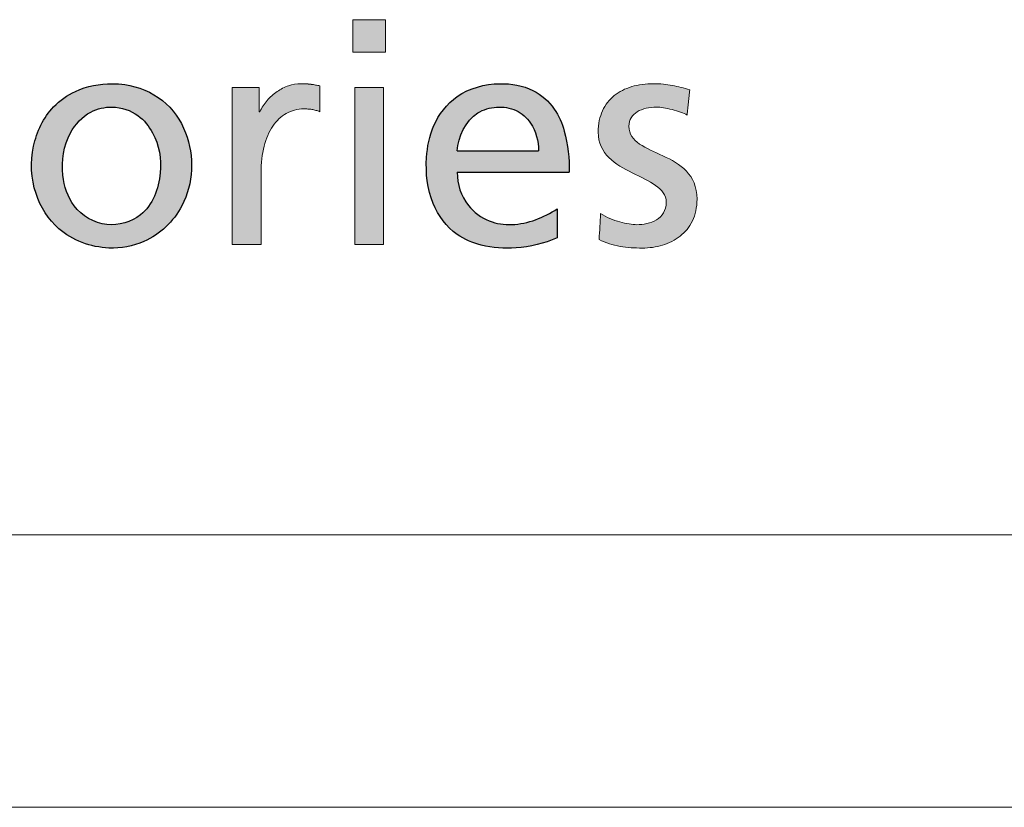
# Paper-space layout 'Hoja3' of a CAD drawing. Header units: millimetres. Extents: x 300 to 16757, y 100 to 11782.
# Tile 12 of 17: x 14101 to 14462, y 100 to 389. Entities that reach past the tile are written whole.
import ezdxf

# ---------------------------------------------------------------- set-up
doc = ezdxf.new("R2010")
doc.units = ezdxf.units.MM
doc.linetypes.add('SLD-Continua', pattern=[0])
doc.layers.add('FORMAT', color=7, linetype='SLD-Continua')

# ---------------------------------------------------------------- blocks, each defined once
blk = doc.blocks.new('Bloque5')
at = {"linetype": 'Continuous', "ltscale": 30}
for points in [[(1215.12, 143.14), (1203.16, 143.14), (1203.16, 131.18), (1215.12, 131.18)], [(1215.12, 143.14), (1203.16, 143.14), (1203.16, 131.18), (1215.12, 131.18)], [(1214.45, 118.3), (1203.84, 118.3), (1203.84, 60.68), (1214.45, 60.68)], [(1214.45, 118.3), (1203.84, 118.3), (1203.84, 60.68), (1214.45, 60.68)]]:
    blk.add_hatch(color=7, dxfattribs=at).paths.add_polyline_path(points, flags=0)
h = blk.add_hatch(color=7, dxfattribs=at)
edge = h.paths.add_edge_path(flags=0)
edge.add_spline(control_points=[(1114.82, 119.64), (1110.2, 119.65), (1102.16, 118.16), (1091.06, 110.31), (1084.45, 96.53), (1085.26, 79.54), (1095.01, 63.99), (1111.39, 57.98), (1128.92, 61.07), (1144.37, 75.7), (1145.26, 98.6), (1134.13, 114.7), (1122.89, 119.19), (1116.38, 119.64), (1114.82, 119.64)], knot_values=[0, 0, 0, 0, 0.074474, 0.127248, 0.214785, 0.308474, 0.391274, 0.497362, 0.567922, 0.671021, 0.815362, 0.894331, 0.974753, 1, 1, 1, 1], weights=[1, 1, 1, 1, 1, 1, 1, 1, 1, 1, 1, 1, 1, 1, 1], degree=3, periodic=0)
edge = h.paths.add_edge_path(flags=0)
edge.add_spline(control_points=[(1114.82, 111.07), (1118.2, 111.01), (1124.39, 108.98), (1131.53, 99.99), (1133.96, 86.25), (1127.92, 70.62), (1112.29, 66.04), (1099.84, 73.44), (1095.55, 87.24), (1097.44, 100.64), (1105.73, 109.67), (1112.09, 111.13), (1114.82, 111.07)], knot_values=[0, 0, 0, 0, 0.080851, 0.148117, 0.269406, 0.407124, 0.511209, 0.623148, 0.720084, 0.847873, 0.934722, 1, 1, 1, 1], weights=[1, 1, 1, 1, 1, 1, 1, 1, 1, 1, 1, 1, 1], degree=3, periodic=0)
h = blk.add_hatch(color=7, dxfattribs=at)
edge = h.paths.add_edge_path(flags=0)
edge.add_spline(control_points=[(1189.44, 119.16), (1188.93, 119.26), (1188.43, 119.34), (1187.89, 119.41)], knot_values=[5, 5, 5, 5, 6, 6, 6, 6], weights=[1, 1, 1, 1], degree=3, periodic=0)
edge.add_arc((1184.47, 93.01), 26.63, 82.6144, 86.3459)
edge.add_spline(control_points=[(1186.17, 119.58), (1185.54, 119.62), (1184.85, 119.64), (1184.06, 119.64), (1182.53, 119.64), (1181, 119.37), (1179.53, 118.88)], knot_values=[0, 0, 0, 0, 1, 1, 1, 2, 2, 2, 2], weights=[1, 1, 1, 1, 1, 1, 1], degree=3, periodic=0)
edge.add_spline(control_points=[(1179.53, 118.88), (1178.05, 118.38), (1176.63, 117.66), (1175.31, 116.75)], knot_values=[2, 2, 2, 2, 3, 3, 3, 3], weights=[1, 1, 1, 1], degree=3, periodic=0)
edge.add_spline(control_points=[(1175.31, 116.75), (1173.98, 115.84), (1172.77, 114.74), (1171.7, 113.5)], knot_values=[3, 3, 3, 3, 4, 4, 4, 4], weights=[1, 1, 1, 1], degree=3, periodic=0)
edge.add_spline(control_points=[(1171.7, 113.5), (1170.63, 112.25), (1169.72, 110.86), (1169, 109.37)], knot_values=[4, 4, 4, 4, 5, 5, 5, 5], weights=[1, 1, 1, 1], degree=3, periodic=0)
edge.add_line((1169, 109.37), (1168.8, 109.37))
edge.add_line((1168.8, 109.37), (1168.8, 118.3))
edge.add_line((1168.8, 118.3), (1158.88, 118.3))
edge.add_line((1158.88, 118.3), (1158.88, 60.68))
edge.add_line((1158.88, 60.68), (1169.47, 60.68))
edge.add_line((1169.47, 60.68), (1169.47, 86.89))
edge.add_spline(control_points=[(1169.47, 86.89), (1169.47, 90.5), (1169.85, 93.78), (1170.59, 96.66)], knot_values=[11, 11, 11, 11, 12, 12, 12, 12], weights=[1, 1, 1, 1], degree=3, periodic=0)
edge.add_spline(control_points=[(1170.59, 96.66), (1171.32, 99.54), (1172.39, 102.03), (1173.76, 104.06)], knot_values=[12, 12, 12, 12, 13, 13, 13, 13], weights=[1, 1, 1, 1], degree=3, periodic=0)
edge.add_spline(control_points=[(1173.76, 104.06), (1175.13, 106.1), (1176.8, 107.68), (1178.72, 108.76)], knot_values=[13, 13, 13, 13, 14, 14, 14, 14], weights=[1, 1, 1, 1], degree=3, periodic=0)
edge.add_spline(control_points=[(1178.72, 108.76), (1180.63, 109.83), (1182.8, 110.4), (1185.17, 110.4)], knot_values=[14, 14, 14, 14, 15, 15, 15, 15], weights=[1, 1, 1, 1], degree=3, periodic=0)
edge.add_arc((1185.17, 89.34), 21.06, 86.1657, 90.0062, ccw=False)
edge.add_spline(control_points=[(1186.58, 110.35), (1187.07, 110.32), (1187.57, 110.26), (1188.07, 110.19)], knot_values=[0, 0, 0, 0, 1, 1, 1, 1], weights=[1, 1, 1, 1], degree=3, periodic=0)
edge.add_spline(control_points=[(1188.07, 110.19), (1188.57, 110.11), (1189.08, 110), (1189.58, 109.87)], knot_values=[1, 1, 1, 1, 2, 2, 2, 2], weights=[1, 1, 1, 1], degree=3, periodic=0)
edge.add_spline(control_points=[(1189.58, 109.87), (1190.08, 109.74), (1190.57, 109.57), (1191.04, 109.37)], knot_values=[2, 2, 2, 2, 3, 3, 3, 3], weights=[1, 1, 1, 1], degree=3, periodic=0)
edge.add_line((1191.04, 109.37), (1191.04, 118.86))
edge.add_line((1191.04, 118.86), (1189.44, 119.16))
h = blk.add_hatch(color=7, dxfattribs=at)
edge = h.paths.add_edge_path(flags=0)
edge.add_spline(control_points=[(1189.44, 119.16), (1188.93, 119.26), (1188.43, 119.34), (1187.89, 119.41)], knot_values=[5, 5, 5, 5, 6, 6, 6, 6], weights=[1, 1, 1, 1], degree=3, periodic=0)
edge.add_arc((1184.47, 93.01), 26.63, 82.6144, 86.3459)
edge.add_spline(control_points=[(1186.17, 119.58), (1185.54, 119.62), (1184.85, 119.64), (1184.06, 119.64), (1182.53, 119.64), (1181, 119.37), (1179.53, 118.88)], knot_values=[0, 0, 0, 0, 1, 1, 1, 2, 2, 2, 2], weights=[1, 1, 1, 1, 1, 1, 1], degree=3, periodic=0)
edge.add_spline(control_points=[(1179.53, 118.88), (1178.05, 118.38), (1176.63, 117.66), (1175.31, 116.75)], knot_values=[2, 2, 2, 2, 3, 3, 3, 3], weights=[1, 1, 1, 1], degree=3, periodic=0)
edge.add_spline(control_points=[(1175.31, 116.75), (1173.98, 115.84), (1172.77, 114.74), (1171.7, 113.5)], knot_values=[3, 3, 3, 3, 4, 4, 4, 4], weights=[1, 1, 1, 1], degree=3, periodic=0)
edge.add_spline(control_points=[(1171.7, 113.5), (1170.63, 112.25), (1169.72, 110.86), (1169, 109.37)], knot_values=[4, 4, 4, 4, 5, 5, 5, 5], weights=[1, 1, 1, 1], degree=3, periodic=0)
edge.add_line((1169, 109.37), (1168.8, 109.37))
edge.add_line((1168.8, 109.37), (1168.8, 118.3))
edge.add_line((1168.8, 118.3), (1158.88, 118.3))
edge.add_line((1158.88, 118.3), (1158.88, 60.68))
edge.add_line((1158.88, 60.68), (1169.47, 60.68))
edge.add_line((1169.47, 60.68), (1169.47, 86.89))
edge.add_spline(control_points=[(1169.47, 86.89), (1169.47, 90.5), (1169.85, 93.78), (1170.59, 96.66)], knot_values=[11, 11, 11, 11, 12, 12, 12, 12], weights=[1, 1, 1, 1], degree=3, periodic=0)
edge.add_spline(control_points=[(1170.59, 96.66), (1171.32, 99.54), (1172.39, 102.03), (1173.76, 104.06)], knot_values=[12, 12, 12, 12, 13, 13, 13, 13], weights=[1, 1, 1, 1], degree=3, periodic=0)
edge.add_spline(control_points=[(1173.76, 104.06), (1175.13, 106.1), (1176.8, 107.68), (1178.72, 108.76)], knot_values=[13, 13, 13, 13, 14, 14, 14, 14], weights=[1, 1, 1, 1], degree=3, periodic=0)
edge.add_spline(control_points=[(1178.72, 108.76), (1180.63, 109.83), (1182.8, 110.4), (1185.17, 110.4)], knot_values=[14, 14, 14, 14, 15, 15, 15, 15], weights=[1, 1, 1, 1], degree=3, periodic=0)
edge.add_arc((1185.17, 89.34), 21.06, 86.1657, 90.0062, ccw=False)
edge.add_spline(control_points=[(1186.58, 110.35), (1187.07, 110.32), (1187.57, 110.26), (1188.07, 110.19)], knot_values=[0, 0, 0, 0, 1, 1, 1, 1], weights=[1, 1, 1, 1], degree=3, periodic=0)
edge.add_spline(control_points=[(1188.07, 110.19), (1188.57, 110.11), (1189.08, 110), (1189.58, 109.87)], knot_values=[1, 1, 1, 1, 2, 2, 2, 2], weights=[1, 1, 1, 1], degree=3, periodic=0)
edge.add_spline(control_points=[(1189.58, 109.87), (1190.08, 109.74), (1190.57, 109.57), (1191.04, 109.37)], knot_values=[2, 2, 2, 2, 3, 3, 3, 3], weights=[1, 1, 1, 1], degree=3, periodic=0)
edge.add_line((1191.04, 109.37), (1191.04, 118.86))
edge.add_line((1191.04, 118.86), (1189.44, 119.16))
h = blk.add_hatch(color=7, dxfattribs=at)
edge = h.paths.add_edge_path(flags=0)
edge.add_spline(control_points=[(1323.44, 109.21), (1324.4, 108.87), (1325.24, 108.5), (1325.83, 108.14)], knot_values=[37.00004, 37.00004, 37.00004, 37.00004, 38.00004, 38.00004, 38.00004, 38.00004], weights=[1, 1, 1, 1], degree=3, periodic=0)
edge.add_line((1325.83, 108.14), (1326.06, 110.45))
edge.add_line((1326.06, 110.45), (1326.29, 112.77))
edge.add_line((1326.29, 112.77), (1326.53, 115.08))
edge.add_line((1326.53, 115.08), (1326.76, 117.4))
edge.add_spline(control_points=[(1326.76, 117.4), (1325.71, 117.71), (1324.67, 118.01), (1323.63, 118.28)], knot_values=[3, 3, 3, 3, 4, 4, 4, 4], weights=[1, 1, 1, 1], degree=3, periodic=0)
edge.add_spline(control_points=[(1323.63, 118.28), (1322.57, 118.55), (1321.52, 118.79), (1320.44, 118.99)], knot_values=[4, 4, 4, 4, 5, 5, 5, 5], weights=[1, 1, 1, 1], degree=3, periodic=0)
edge.add_arc((1313.13, 79.89), 39.78, 79.4134, 84.2741)
edge.add_arc((1313.53, 82.94), 36.71, 84.4183, 90.0189)
edge.add_spline(control_points=[(1313.51, 119.64), (1310.66, 119.64), (1307.96, 119.28), (1305.52, 118.56)], knot_values=[0, 0, 0, 0, 1, 1, 1, 1], weights=[1, 1, 1, 1], degree=3, periodic=0)
edge.add_spline(control_points=[(1305.52, 118.56), (1303.08, 117.83), (1300.9, 116.74), (1299.07, 115.27)], knot_values=[1, 1, 1, 1, 2, 2, 2, 2], weights=[1, 1, 1, 1], degree=3, periodic=0)
edge.add_spline(control_points=[(1299.07, 115.27), (1297.25, 113.8), (1295.78, 111.96), (1294.77, 109.74)], knot_values=[2, 2, 2, 2, 3, 3, 3, 3], weights=[1, 1, 1, 1], degree=3, periodic=0)
edge.add_spline(control_points=[(1294.77, 109.74), (1293.75, 107.52), (1293.2, 104.91), (1293.2, 101.91), (1293.2, 97.87), (1294.75, 94.9), (1297.1, 92.54)], knot_values=[3, 3, 3, 3, 4, 4, 4, 5, 5, 5, 5], weights=[1, 1, 1, 1, 1, 1, 1], degree=3, periodic=0)
edge.add_spline(control_points=[(1297.1, 92.54), (1299.44, 90.19), (1302.56, 88.46), (1305.68, 86.91)], knot_values=[5, 5, 5, 5, 6, 6, 6, 6], weights=[1, 1, 1, 1], degree=3, periodic=0)
edge.add_spline(control_points=[(1305.68, 86.91), (1308.8, 85.36), (1311.92, 83.98), (1314.26, 82.34)], knot_values=[6, 6, 6, 6, 7, 7, 7, 7], weights=[1, 1, 1, 1], degree=3, periodic=0)
edge.add_spline(control_points=[(1314.26, 82.34), (1316.6, 80.69), (1318.16, 78.78), (1318.16, 76.15), (1318.16, 74.59), (1317.79, 73.3), (1317.15, 72.23)], knot_values=[7, 7, 7, 7, 8, 8, 8, 9, 9, 9, 9], weights=[1, 1, 1, 1, 1, 1, 1], degree=3, periodic=0)
edge.add_spline(control_points=[(1317.15, 72.23), (1316.51, 71.17), (1315.61, 70.33), (1313.5, 69.05), (1312.29, 68.61), (1311.04, 68.32)], knot_values=[9, 9, 9, 9, 10, 10, 11, 11, 11, 11], weights=[1, 1, 1, 1, 1, 1], degree=3, periodic=0)
edge.add_spline(control_points=[(1311.04, 68.32), (1309.8, 68.03), (1308.51, 67.9), (1307.3, 67.9), (1306.54, 67.9), (1305.59, 67.99), (1304.54, 68.15)], knot_values=[11, 11, 11, 11, 12, 12, 12, 13, 13, 13, 13], weights=[1, 1, 1, 1, 1, 1, 1], degree=3, periodic=0)
edge.add_spline(control_points=[(1304.54, 68.15), (1303.48, 68.32), (1302.32, 68.58), (1301.12, 68.91)], knot_values=[13, 13, 13, 13, 14, 14, 14, 14], weights=[1, 1, 1, 1], degree=3, periodic=0)
edge.add_spline(control_points=[(1301.12, 68.91), (1299.92, 69.25), (1298.69, 69.67), (1297.49, 70.18)], knot_values=[14, 14, 14, 14, 15, 15, 15, 15], weights=[1, 1, 1, 1], degree=3, periodic=0)
edge.add_spline(control_points=[(1297.49, 70.18), (1296.3, 70.69), (1295.14, 71.29), (1294.09, 71.97)], knot_values=[15, 15, 15, 15, 16, 16, 16, 16], weights=[1, 1, 1, 1], degree=3, periodic=0)
edge.add_line((1294.09, 71.97), (1293.81, 67.22))
edge.add_line((1293.81, 67.22), (1293.53, 62.47))
edge.add_spline(control_points=[(1293.53, 62.47), (1294.74, 61.83), (1296, 61.31), (1297.28, 60.89)], knot_values=[18.00004, 18.00004, 18.00004, 18.00004, 19.00004, 19.00004, 19.00004, 19.00004], weights=[1, 1, 1, 1], degree=3, periodic=0)
edge.add_spline(control_points=[(1297.28, 60.89), (1298.57, 60.47), (1299.88, 60.16), (1302.55, 59.69), (1303.9, 59.54), (1305.26, 59.45)], knot_values=[19.00004, 19.00004, 19.00004, 19.00004, 20.00004, 20.00004, 21.00004, 21.00004, 21.00004, 21.00004], weights=[1, 1, 1, 1, 1, 1], degree=3, periodic=0)
edge.add_spline(control_points=[(1305.26, 59.45), (1306.61, 59.36), (1307.98, 59.32), (1309.33, 59.32), (1311.9, 59.32), (1314.45, 59.67), (1316.82, 60.39)], knot_values=[21.00004, 21.00004, 21.00004, 21.00004, 22.00004, 22.00004, 22.00004, 23.00004, 23.00004, 23.00004, 23.00004], weights=[1, 1, 1, 1, 1, 1, 1], degree=3, periodic=0)
edge.add_spline(control_points=[(1316.82, 60.39), (1319.18, 61.11), (1321.38, 62.21), (1323.25, 63.68)], knot_values=[23.00004, 23.00004, 23.00004, 23.00004, 24.00004, 24.00004, 24.00004, 24.00004], weights=[1, 1, 1, 1], degree=3, periodic=0)
edge.add_spline(control_points=[(1323.25, 63.68), (1325.12, 65.15), (1326.67, 67.02), (1327.75, 69.28)], knot_values=[24.00004, 24.00004, 24.00004, 24.00004, 25.00004, 25.00004, 25.00004, 25.00004], weights=[1, 1, 1, 1], degree=3, periodic=0)
edge.add_spline(control_points=[(1327.75, 69.28), (1328.83, 71.54), (1329.45, 74.2), (1329.45, 77.28), (1329.45, 81.88), (1327.89, 85.13), (1325.55, 87.58)], knot_values=[25.00004, 25.00004, 25.00004, 25.00004, 26.00004, 26.00004, 26.00004, 27.00004, 27.00004, 27.00004, 27.00004], weights=[1, 1, 1, 1, 1, 1, 1], degree=3, periodic=0)
edge.add_spline(control_points=[(1325.55, 87.58), (1323.21, 90.04), (1320.09, 91.71), (1316.97, 93.17)], knot_values=[27.00004, 27.00004, 27.00004, 27.00004, 28.00004, 28.00004, 28.00004, 28.00004], weights=[1, 1, 1, 1], degree=3, periodic=0)
edge.add_spline(control_points=[(1316.97, 93.17), (1313.84, 94.63), (1310.73, 95.89), (1308.38, 97.51)], knot_values=[28.00004, 28.00004, 28.00004, 28.00004, 29.00004, 29.00004, 29.00004, 29.00004], weights=[1, 1, 1, 1], degree=3, periodic=0)
edge.add_spline(control_points=[(1308.38, 97.51), (1306.04, 99.13), (1304.48, 101.13), (1304.48, 104.07), (1304.48, 105.25), (1304.78, 106.29), (1305.31, 107.17)], knot_values=[29.00004, 29.00004, 29.00004, 29.00004, 30.00004, 30.00004, 30.00004, 31.00004, 31.00004, 31.00004, 31.00004], weights=[1, 1, 1, 1, 1, 1, 1], degree=3, periodic=0)
edge.add_spline(control_points=[(1305.31, 107.17), (1305.84, 108.05), (1306.6, 108.77), (1307.54, 109.35)], knot_values=[31.00004, 31.00004, 31.00004, 31.00004, 32.00004, 32.00004, 32.00004, 32.00004], weights=[1, 1, 1, 1], degree=3, periodic=0)
edge.add_spline(control_points=[(1307.54, 109.35), (1308.47, 109.93), (1309.57, 110.36), (1310.78, 110.65)], knot_values=[32.00004, 32.00004, 32.00004, 32.00004, 33.00004, 33.00004, 33.00004, 33.00004], weights=[1, 1, 1, 1], degree=3, periodic=0)
edge.add_spline(control_points=[(1310.78, 110.65), (1311.99, 110.93), (1313.3, 111.07), (1314.66, 111.07), (1315.28, 111.07), (1316.14, 110.98), (1317.12, 110.82)], knot_values=[33.00004, 33.00004, 33.00004, 33.00004, 34.00004, 34.00004, 34.00004, 35.00004, 35.00004, 35.00004, 35.00004], weights=[1, 1, 1, 1, 1, 1, 1], degree=3, periodic=0)
edge.add_spline(control_points=[(1317.12, 110.82), (1318.1, 110.66), (1319.2, 110.43), (1320.29, 110.15)], knot_values=[35.00004, 35.00004, 35.00004, 35.00004, 36.00004, 36.00004, 36.00004, 36.00004], weights=[1, 1, 1, 1], degree=3, periodic=0)
edge.add_spline(control_points=[(1320.29, 110.15), (1321.39, 109.88), (1322.47, 109.55), (1323.44, 109.21)], knot_values=[36.00004, 36.00004, 36.00004, 36.00004, 37.00004, 37.00004, 37.00004, 37.00004], weights=[1, 1, 1, 1], degree=3, periodic=0)
h = blk.add_hatch(color=7, dxfattribs=at)
edge = h.paths.add_edge_path(flags=0)
edge.add_spline(control_points=[(1323.44, 109.21), (1324.4, 108.87), (1325.24, 108.5), (1325.83, 108.14)], knot_values=[37.00004, 37.00004, 37.00004, 37.00004, 38.00004, 38.00004, 38.00004, 38.00004], weights=[1, 1, 1, 1], degree=3, periodic=0)
edge.add_line((1325.83, 108.14), (1326.06, 110.45))
edge.add_line((1326.06, 110.45), (1326.29, 112.77))
edge.add_line((1326.29, 112.77), (1326.53, 115.08))
edge.add_line((1326.53, 115.08), (1326.76, 117.4))
edge.add_spline(control_points=[(1326.76, 117.4), (1325.71, 117.71), (1324.67, 118.01), (1323.63, 118.28)], knot_values=[3, 3, 3, 3, 4, 4, 4, 4], weights=[1, 1, 1, 1], degree=3, periodic=0)
edge.add_spline(control_points=[(1323.63, 118.28), (1322.57, 118.55), (1321.52, 118.79), (1320.44, 118.99)], knot_values=[4, 4, 4, 4, 5, 5, 5, 5], weights=[1, 1, 1, 1], degree=3, periodic=0)
edge.add_arc((1313.13, 79.89), 39.78, 79.4134, 84.2741)
edge.add_arc((1313.53, 82.94), 36.71, 84.4183, 90.0189)
edge.add_spline(control_points=[(1313.51, 119.64), (1310.66, 119.64), (1307.96, 119.28), (1305.52, 118.56)], knot_values=[0, 0, 0, 0, 1, 1, 1, 1], weights=[1, 1, 1, 1], degree=3, periodic=0)
edge.add_spline(control_points=[(1305.52, 118.56), (1303.08, 117.83), (1300.9, 116.74), (1299.07, 115.27)], knot_values=[1, 1, 1, 1, 2, 2, 2, 2], weights=[1, 1, 1, 1], degree=3, periodic=0)
edge.add_spline(control_points=[(1299.07, 115.27), (1297.25, 113.8), (1295.78, 111.96), (1294.77, 109.74)], knot_values=[2, 2, 2, 2, 3, 3, 3, 3], weights=[1, 1, 1, 1], degree=3, periodic=0)
edge.add_spline(control_points=[(1294.77, 109.74), (1293.75, 107.52), (1293.2, 104.91), (1293.2, 101.91), (1293.2, 97.87), (1294.75, 94.9), (1297.1, 92.54)], knot_values=[3, 3, 3, 3, 4, 4, 4, 5, 5, 5, 5], weights=[1, 1, 1, 1, 1, 1, 1], degree=3, periodic=0)
edge.add_spline(control_points=[(1297.1, 92.54), (1299.44, 90.19), (1302.56, 88.46), (1305.68, 86.91)], knot_values=[5, 5, 5, 5, 6, 6, 6, 6], weights=[1, 1, 1, 1], degree=3, periodic=0)
edge.add_spline(control_points=[(1305.68, 86.91), (1308.8, 85.36), (1311.92, 83.98), (1314.26, 82.34)], knot_values=[6, 6, 6, 6, 7, 7, 7, 7], weights=[1, 1, 1, 1], degree=3, periodic=0)
edge.add_spline(control_points=[(1314.26, 82.34), (1316.6, 80.69), (1318.16, 78.78), (1318.16, 76.15), (1318.16, 74.59), (1317.79, 73.3), (1317.15, 72.23)], knot_values=[7, 7, 7, 7, 8, 8, 8, 9, 9, 9, 9], weights=[1, 1, 1, 1, 1, 1, 1], degree=3, periodic=0)
edge.add_spline(control_points=[(1317.15, 72.23), (1316.51, 71.17), (1315.61, 70.33), (1313.5, 69.05), (1312.29, 68.61), (1311.04, 68.32)], knot_values=[9, 9, 9, 9, 10, 10, 11, 11, 11, 11], weights=[1, 1, 1, 1, 1, 1], degree=3, periodic=0)
edge.add_spline(control_points=[(1311.04, 68.32), (1309.8, 68.03), (1308.51, 67.9), (1307.3, 67.9), (1306.54, 67.9), (1305.59, 67.99), (1304.54, 68.15)], knot_values=[11, 11, 11, 11, 12, 12, 12, 13, 13, 13, 13], weights=[1, 1, 1, 1, 1, 1, 1], degree=3, periodic=0)
edge.add_spline(control_points=[(1304.54, 68.15), (1303.48, 68.32), (1302.32, 68.58), (1301.12, 68.91)], knot_values=[13, 13, 13, 13, 14, 14, 14, 14], weights=[1, 1, 1, 1], degree=3, periodic=0)
edge.add_spline(control_points=[(1301.12, 68.91), (1299.92, 69.25), (1298.69, 69.67), (1297.49, 70.18)], knot_values=[14, 14, 14, 14, 15, 15, 15, 15], weights=[1, 1, 1, 1], degree=3, periodic=0)
edge.add_spline(control_points=[(1297.49, 70.18), (1296.3, 70.69), (1295.14, 71.29), (1294.09, 71.97)], knot_values=[15, 15, 15, 15, 16, 16, 16, 16], weights=[1, 1, 1, 1], degree=3, periodic=0)
edge.add_line((1294.09, 71.97), (1293.81, 67.22))
edge.add_line((1293.81, 67.22), (1293.53, 62.47))
edge.add_spline(control_points=[(1293.53, 62.47), (1294.74, 61.83), (1296, 61.31), (1297.28, 60.89)], knot_values=[18.00004, 18.00004, 18.00004, 18.00004, 19.00004, 19.00004, 19.00004, 19.00004], weights=[1, 1, 1, 1], degree=3, periodic=0)
edge.add_spline(control_points=[(1297.28, 60.89), (1298.57, 60.47), (1299.88, 60.16), (1302.55, 59.69), (1303.9, 59.54), (1305.26, 59.45)], knot_values=[19.00004, 19.00004, 19.00004, 19.00004, 20.00004, 20.00004, 21.00004, 21.00004, 21.00004, 21.00004], weights=[1, 1, 1, 1, 1, 1], degree=3, periodic=0)
edge.add_spline(control_points=[(1305.26, 59.45), (1306.61, 59.36), (1307.98, 59.32), (1309.33, 59.32), (1311.9, 59.32), (1314.45, 59.67), (1316.82, 60.39)], knot_values=[21.00004, 21.00004, 21.00004, 21.00004, 22.00004, 22.00004, 22.00004, 23.00004, 23.00004, 23.00004, 23.00004], weights=[1, 1, 1, 1, 1, 1, 1], degree=3, periodic=0)
edge.add_spline(control_points=[(1316.82, 60.39), (1319.18, 61.11), (1321.38, 62.21), (1323.25, 63.68)], knot_values=[23.00004, 23.00004, 23.00004, 23.00004, 24.00004, 24.00004, 24.00004, 24.00004], weights=[1, 1, 1, 1], degree=3, periodic=0)
edge.add_spline(control_points=[(1323.25, 63.68), (1325.12, 65.15), (1326.67, 67.02), (1327.75, 69.28)], knot_values=[24.00004, 24.00004, 24.00004, 24.00004, 25.00004, 25.00004, 25.00004, 25.00004], weights=[1, 1, 1, 1], degree=3, periodic=0)
edge.add_spline(control_points=[(1327.75, 69.28), (1328.83, 71.54), (1329.45, 74.2), (1329.45, 77.28), (1329.45, 81.88), (1327.89, 85.13), (1325.55, 87.58)], knot_values=[25.00004, 25.00004, 25.00004, 25.00004, 26.00004, 26.00004, 26.00004, 27.00004, 27.00004, 27.00004, 27.00004], weights=[1, 1, 1, 1, 1, 1, 1], degree=3, periodic=0)
edge.add_spline(control_points=[(1325.55, 87.58), (1323.21, 90.04), (1320.09, 91.71), (1316.97, 93.17)], knot_values=[27.00004, 27.00004, 27.00004, 27.00004, 28.00004, 28.00004, 28.00004, 28.00004], weights=[1, 1, 1, 1], degree=3, periodic=0)
edge.add_spline(control_points=[(1316.97, 93.17), (1313.84, 94.63), (1310.73, 95.89), (1308.38, 97.51)], knot_values=[28.00004, 28.00004, 28.00004, 28.00004, 29.00004, 29.00004, 29.00004, 29.00004], weights=[1, 1, 1, 1], degree=3, periodic=0)
edge.add_spline(control_points=[(1308.38, 97.51), (1306.04, 99.13), (1304.48, 101.13), (1304.48, 104.07), (1304.48, 105.25), (1304.78, 106.29), (1305.31, 107.17)], knot_values=[29.00004, 29.00004, 29.00004, 29.00004, 30.00004, 30.00004, 30.00004, 31.00004, 31.00004, 31.00004, 31.00004], weights=[1, 1, 1, 1, 1, 1, 1], degree=3, periodic=0)
edge.add_spline(control_points=[(1305.31, 107.17), (1305.84, 108.05), (1306.6, 108.77), (1307.54, 109.35)], knot_values=[31.00004, 31.00004, 31.00004, 31.00004, 32.00004, 32.00004, 32.00004, 32.00004], weights=[1, 1, 1, 1], degree=3, periodic=0)
edge.add_spline(control_points=[(1307.54, 109.35), (1308.47, 109.93), (1309.57, 110.36), (1310.78, 110.65)], knot_values=[32.00004, 32.00004, 32.00004, 32.00004, 33.00004, 33.00004, 33.00004, 33.00004], weights=[1, 1, 1, 1], degree=3, periodic=0)
edge.add_spline(control_points=[(1310.78, 110.65), (1311.99, 110.93), (1313.3, 111.07), (1314.66, 111.07), (1315.28, 111.07), (1316.14, 110.98), (1317.12, 110.82)], knot_values=[33.00004, 33.00004, 33.00004, 33.00004, 34.00004, 34.00004, 34.00004, 35.00004, 35.00004, 35.00004, 35.00004], weights=[1, 1, 1, 1, 1, 1, 1], degree=3, periodic=0)
edge.add_spline(control_points=[(1317.12, 110.82), (1318.1, 110.66), (1319.2, 110.43), (1320.29, 110.15)], knot_values=[35.00004, 35.00004, 35.00004, 35.00004, 36.00004, 36.00004, 36.00004, 36.00004], weights=[1, 1, 1, 1], degree=3, periodic=0)
edge.add_spline(control_points=[(1320.29, 110.15), (1321.39, 109.88), (1322.47, 109.55), (1323.44, 109.21)], knot_values=[36.00004, 36.00004, 36.00004, 36.00004, 37.00004, 37.00004, 37.00004, 37.00004], weights=[1, 1, 1, 1], degree=3, periodic=0)
at = {"layer": 'FORMAT', "ltscale": 30}
h = blk.add_hatch(color=7, dxfattribs=at)
edge = h.paths.add_edge_path(flags=0)
edge.add_spline(control_points=[(1282.57, 87.12), (1282.55, 92.22), (1281.9, 100.32), (1277.41, 111.15), (1269.08, 118.44), (1255.77, 120.64), (1241.18, 116.84), (1232.09, 105.03), (1229.39, 90.86), (1230.96, 76.1), (1239.51, 64.33), (1251.16, 59.57), (1264.01, 58.78), (1273.37, 60.95), (1278.16, 63.04)], knot_values=[0, 0, 0, 0, 0.09648, 0.152405, 0.218062, 0.295923, 0.399434, 0.486993, 0.561533, 0.668927, 0.759756, 0.820351, 0.901397, 1, 1, 1, 1], weights=[1, 1, 1, 1, 1, 1, 1, 1, 1, 1, 1, 1, 1, 1, 1], degree=3, periodic=0)
edge.add_line((1278.16, 63.04), (1278.16, 73.66))
edge.add_spline(control_points=[(1278.16, 73.66), (1273.18, 70.64), (1264.73, 66.95), (1252.61, 68.73), (1243.91, 75.19), (1241.38, 82.78), (1241.44, 87.12)], knot_values=[0, 0, 0, 0, 0.364517, 0.537077, 0.732789, 1, 1, 1, 1], weights=[1, 1, 1, 1, 1, 1, 1], degree=3, periodic=0)
edge.add_line((1241.44, 87.12), (1282.57, 87.12))
edge = h.paths.add_edge_path(flags=0)
edge.add_line((1271.28, 95.01), (1241.44, 95.01))
edge.add_spline(control_points=[(1241.44, 95.01), (1241.87, 100.15), (1245.59, 108.68), (1255.86, 111.57), (1263.25, 110.47), (1269.89, 104.68), (1271.27, 98.54), (1271.28, 95.01)], knot_values=[0, 0, 0, 0, 0.333684, 0.482957, 0.632522, 0.77884, 1, 1, 1, 1], weights=[1, 1, 1, 1, 1, 1, 1, 1], degree=3, periodic=0)
at = {"color": 7, "linetype": 'SLD-Continua', "lineweight": 18, "ltscale": 30}
for p, q in [((1203.16, 131.18), (1203.16, 143.14)), ((1203.16, 143.14), (1215.12, 143.14)), ((1215.12, 143.14), (1215.12, 131.18)), ((1215.12, 131.18), (1203.16, 131.18)), ((1203.84, 60.68), (1203.84, 118.3)), ((1203.84, 118.3), (1214.45, 118.3)), ((1214.45, 118.3), (1214.45, 60.68)), ((1214.45, 60.68), (1203.84, 60.68))]:
    blk.add_line(p, q, dxfattribs=at)
for centre, radius, start, end in [((1313.53, 82.94), 36.71, 84.4183, 90.0189), ((1313.13, 79.89), 39.78, 79.4134, 84.2741), ((1185.17, 89.34), 21.06, 86.1657, 90.0062)]:
    blk.add_arc(centre, radius, start, end, dxfattribs=at)
at = {"color": 8, "linetype": 'Continuous', "lineweight": 0, "ltscale": 30, "true_color": 0x808080}
for points, knots in [([(1186.17, 119.58), (1185.54, 119.62), (1184.85, 119.64), (1184.06, 119.64), (1182.53, 119.64), (1181, 119.37), (1179.53, 118.88)], [0, 0, 0, 0, 1, 1, 1, 2, 2, 2, 2]), ([(1294.77, 109.74), (1293.75, 107.52), (1293.2, 104.91), (1293.2, 101.91), (1293.2, 97.87), (1294.75, 94.9), (1297.1, 92.54)], [3, 3, 3, 3, 4, 4, 4, 5, 5, 5, 5]), ([(1310.78, 110.65), (1311.99, 110.93), (1313.3, 111.07), (1314.66, 111.07), (1315.28, 111.07), (1316.14, 110.98), (1317.12, 110.82)], [33.00004, 33.00004, 33.00004, 33.00004, 34.00004, 34.00004, 34.00004, 35.00004, 35.00004, 35.00004, 35.00004]), ([(1308.38, 97.51), (1306.04, 99.13), (1304.48, 101.13), (1304.48, 104.07), (1304.48, 105.25), (1304.78, 106.29), (1305.31, 107.17)], [29.00004, 29.00004, 29.00004, 29.00004, 30.00004, 30.00004, 30.00004, 31.00004, 31.00004, 31.00004, 31.00004]), ([(1327.75, 69.28), (1328.83, 71.54), (1329.45, 74.2), (1329.45, 77.28), (1329.45, 81.88), (1327.89, 85.13), (1325.55, 87.58)], [25.00004, 25.00004, 25.00004, 25.00004, 26.00004, 26.00004, 26.00004, 27.00004, 27.00004, 27.00004, 27.00004]), ([(1314.26, 82.34), (1316.6, 80.69), (1318.16, 78.78), (1318.16, 76.15), (1318.16, 74.59), (1317.79, 73.3), (1317.15, 72.23)], [7, 7, 7, 7, 8, 8, 8, 9, 9, 9, 9]), ([(1317.15, 72.23), (1316.51, 71.17), (1315.61, 70.33), (1313.5, 69.05), (1312.29, 68.61), (1311.04, 68.32)], [9, 9, 9, 9, 10, 10, 11, 11, 11, 11]), ([(1311.04, 68.32), (1309.8, 68.03), (1308.51, 67.9), (1307.3, 67.9), (1306.54, 67.9), (1305.59, 67.99), (1304.54, 68.15)], [11, 11, 11, 11, 12, 12, 12, 13, 13, 13, 13]), ([(1297.28, 60.89), (1298.57, 60.47), (1299.88, 60.16), (1302.55, 59.69), (1303.9, 59.54), (1305.26, 59.45)], [19.00004, 19.00004, 19.00004, 19.00004, 20.00004, 20.00004, 21.00004, 21.00004, 21.00004, 21.00004]), ([(1305.26, 59.45), (1306.61, 59.36), (1307.98, 59.32), (1309.33, 59.32), (1311.9, 59.32), (1314.45, 59.67), (1316.82, 60.39)], [21.00004, 21.00004, 21.00004, 21.00004, 22.00004, 22.00004, 22.00004, 23.00004, 23.00004, 23.00004, 23.00004])]:
    blk.add_open_spline(points, degree=3, knots=knots, dxfattribs=at)
blk.add_rational_spline([(1187.89, 119.41), (1187.32, 119.49), (1186.74, 119.54), (1186.17, 119.58)], [1, 0.999646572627, 0.999646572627, 1], degree=3, dxfattribs=at)
for points in [[(1189.44, 119.16), (1188.93, 119.26), (1188.43, 119.34), (1187.89, 119.41)], [(1313.51, 119.64), (1310.66, 119.64), (1307.96, 119.28), (1305.52, 118.56)], [(1168.8, 118.3), (1165.49, 118.3), (1162.18, 118.3), (1158.88, 118.3)], [(1158.88, 118.3), (1158.88, 99.09), (1158.88, 79.88), (1158.88, 60.68)], [(1168.8, 109.37), (1168.8, 112.34), (1168.8, 115.32), (1168.8, 118.3)], [(1175.31, 116.75), (1173.98, 115.84), (1172.77, 114.74), (1171.7, 113.5)], [(1179.53, 118.88), (1178.05, 118.38), (1176.63, 117.66), (1175.31, 116.75)], [(1191.04, 118.86), (1190.51, 118.96), (1189.98, 119.06), (1189.44, 119.16)], [(1191.04, 109.37), (1191.04, 112.53), (1191.04, 115.69), (1191.04, 118.86)], [(1305.52, 118.56), (1303.08, 117.83), (1300.9, 116.74), (1299.07, 115.27)], [(1323.63, 118.28), (1322.57, 118.55), (1321.52, 118.79), (1320.44, 118.99)], [(1326.76, 117.4), (1325.71, 117.71), (1324.67, 118.01), (1323.63, 118.28)], [(1326.53, 115.08), (1326.6, 115.86), (1326.68, 116.63), (1326.76, 117.4)], [(1171.7, 113.5), (1170.63, 112.25), (1169.72, 110.86), (1169, 109.37)], [(1299.07, 115.27), (1297.25, 113.8), (1295.78, 111.96), (1294.77, 109.74)], [(1326.06, 110.45), (1326.14, 111.22), (1326.22, 112), (1326.29, 112.77)], [(1326.29, 112.77), (1326.37, 113.54), (1326.45, 114.31), (1326.53, 115.08)], [(1169, 109.37), (1168.94, 109.37), (1168.87, 109.37), (1168.8, 109.37)], [(1173.76, 104.06), (1175.13, 106.1), (1176.8, 107.68), (1178.72, 108.76)], [(1178.72, 108.76), (1180.63, 109.83), (1182.8, 110.4), (1185.17, 110.4)], [(1186.58, 110.35), (1187.07, 110.32), (1187.57, 110.26), (1188.07, 110.19)], [(1188.07, 110.19), (1188.57, 110.11), (1189.08, 110), (1189.58, 109.87)], [(1189.58, 109.87), (1190.08, 109.74), (1190.57, 109.57), (1191.04, 109.37)], [(1305.31, 107.17), (1305.84, 108.05), (1306.6, 108.77), (1307.54, 109.35)], [(1307.54, 109.35), (1308.47, 109.93), (1309.57, 110.36), (1310.78, 110.65)], [(1317.12, 110.82), (1318.1, 110.66), (1319.2, 110.43), (1320.29, 110.15)], [(1320.29, 110.15), (1321.39, 109.88), (1322.47, 109.55), (1323.44, 109.21)], [(1323.44, 109.21), (1324.4, 108.87), (1325.24, 108.5), (1325.83, 108.14)], [(1325.83, 108.14), (1325.91, 108.91), (1325.99, 109.68), (1326.06, 110.45)], [(1170.59, 96.66), (1171.32, 99.54), (1172.39, 102.03), (1173.76, 104.06)], [(1169.47, 86.89), (1169.47, 90.5), (1169.85, 93.78), (1170.59, 96.66)], [(1316.97, 93.17), (1313.84, 94.63), (1310.73, 95.89), (1308.38, 97.51)], [(1297.1, 92.54), (1299.44, 90.19), (1302.56, 88.46), (1305.68, 86.91)], [(1325.55, 87.58), (1323.21, 90.04), (1320.09, 91.71), (1316.97, 93.17)], [(1169.47, 60.68), (1169.47, 69.42), (1169.47, 78.15), (1169.47, 86.89)], [(1305.68, 86.91), (1308.8, 85.36), (1311.92, 83.98), (1314.26, 82.34)], [(1294.09, 71.97), (1294, 70.38), (1293.9, 68.8), (1293.81, 67.22)], [(1297.49, 70.18), (1296.3, 70.69), (1295.14, 71.29), (1294.09, 71.97)], [(1301.12, 68.91), (1299.92, 69.25), (1298.69, 69.67), (1297.49, 70.18)], [(1304.54, 68.15), (1303.48, 68.32), (1302.32, 68.58), (1301.12, 68.91)], [(1323.25, 63.68), (1325.12, 65.15), (1326.67, 67.02), (1327.75, 69.28)], [(1293.81, 67.22), (1293.71, 65.64), (1293.62, 64.06), (1293.53, 62.47)], [(1293.53, 62.47), (1294.74, 61.83), (1296, 61.31), (1297.28, 60.89)], [(1316.82, 60.39), (1319.18, 61.11), (1321.38, 62.21), (1323.25, 63.68)], [(1158.88, 60.68), (1162.41, 60.68), (1165.94, 60.68), (1169.47, 60.68)]]:
    blk.add_open_spline(points, degree=3, dxfattribs=at)
at = {"layer": 'FORMAT', "color": 7, "ltscale": 30}
for p, q in [((1241.44, 95.01), (1271.28, 95.01)), ((1241.44, 87.12), (1282.57, 87.12)), ((1278.16, 73.66), (1278.16, 63.04))]:
    blk.add_line(p, q, dxfattribs=at)
for points, knots in [([(1114.82, 119.64), (1110.2, 119.65), (1102.16, 118.16), (1091.06, 110.31), (1084.45, 96.53), (1085.26, 79.54), (1095.01, 63.99), (1111.39, 57.98), (1128.92, 61.07), (1144.37, 75.7), (1145.26, 98.6), (1134.13, 114.7), (1122.89, 119.19), (1116.38, 119.64), (1114.82, 119.64)], [0, 0, 0, 0, 0.074474, 0.127248, 0.214785, 0.308474, 0.391274, 0.497362, 0.567922, 0.671021, 0.815362, 0.894331, 0.974753, 1, 1, 1, 1]), ([(1278.16, 63.04), (1273.37, 60.95), (1264.01, 58.78), (1251.16, 59.57), (1239.51, 64.33), (1230.96, 76.1), (1229.39, 90.86), (1232.09, 105.03), (1241.18, 116.84), (1255.77, 120.64), (1269.08, 118.44), (1277.41, 111.15), (1281.9, 100.32), (1282.55, 92.22), (1282.57, 87.12)], [0, 0, 0, 0, 0.098603, 0.179649, 0.240244, 0.331073, 0.438467, 0.513007, 0.600566, 0.704077, 0.781938, 0.847595, 0.90352, 1, 1, 1, 1]), ([(1114.82, 111.07), (1112.09, 111.13), (1105.73, 109.67), (1097.44, 100.64), (1095.55, 87.24), (1099.84, 73.44), (1112.29, 66.04), (1127.92, 70.62), (1133.96, 86.25), (1131.53, 99.99), (1124.39, 108.98), (1118.2, 111.01), (1114.82, 111.07)], [0, 0, 0, 0, 0.065278, 0.152127, 0.279916, 0.376852, 0.488791, 0.592876, 0.730594, 0.851883, 0.919149, 1, 1, 1, 1]), ([(1241.44, 95.01), (1241.87, 100.15), (1245.59, 108.68), (1255.86, 111.57), (1263.25, 110.47), (1269.89, 104.68), (1271.27, 98.54), (1271.28, 95.01)], [0, 0, 0, 0, 0.333684, 0.482957, 0.632522, 0.77884, 1, 1, 1, 1]), ([(1241.44, 87.12), (1241.38, 82.78), (1243.91, 75.19), (1252.61, 68.73), (1264.73, 66.95), (1273.18, 70.64), (1278.16, 73.66)], [0, 0, 0, 0, 0.267211, 0.462923, 0.635483, 1, 1, 1, 1])]:
    blk.add_open_spline(points, degree=3, knots=knots, dxfattribs=at)

psp = doc.layouts.new('Hoja3')

# ---------------------------------------------------------------- linework, layer by layer
at = {"color": 7, "linetype": 'SLD-Continua', "lineweight": 18, "ltscale": 20}
for p, q in [((16620, 200), (400, 200)), ((13020, 200), (16620, 200)), ((16720, 100), (300, 100))]:
    psp.add_line(p, q, dxfattribs=at)

# ---------------------------------------------------------------- block references
at = {"color": 7, "linetype": 'Continuous', "ltscale": 20}
psp.add_blockref('Bloque5', (13020.193, 245.959), dxfattribs=at)

doc.saveas('drawing.dxf')
